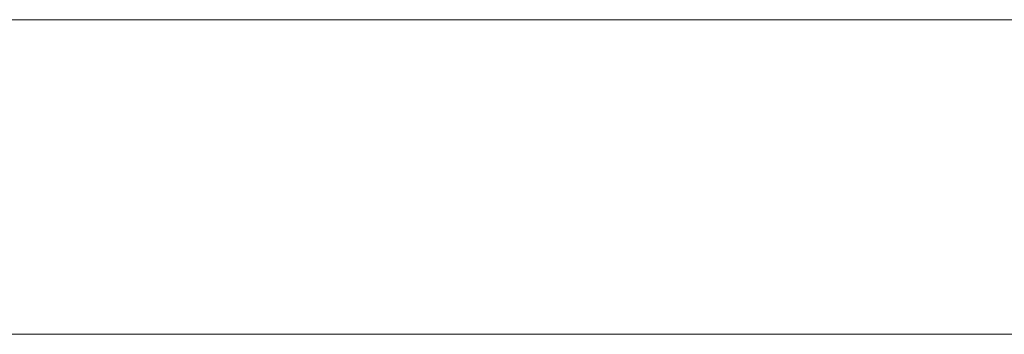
# Model space of a CAD drawing. Header units: millimetres. Extents: x -15489 to 15034, y -13406 to 13375.
# Tile 14 of 16: x -514 to 112, y -2390 to -2190. Entities that reach past the tile are written whole.
import ezdxf

# ---------------------------------------------------------------- set-up
doc = ezdxf.new("R2010")
doc.units = ezdxf.units.MM
doc.layers.add('A-WALL', color=113, linetype='Continuous', lineweight=9)

msp = doc.modelspace()

# ---------------------------------------------------------------- meshes
at = {"layer": 'A-WALL'}
mesh = msp.add_polyface(dxfattribs=at)
corners = [(-4087.87, -2190.12, 8000), (4312.13, -2190.12, 8000), (4312.13, -2190.12), (-4087.87, -2190.12)]
mesh.append_faces([[corners[k] for k in face] for face in [(0, 1, 2, 3)]])
mesh = msp.add_polyface(dxfattribs=at)
corners = [(-4087.87, -2390.12), (-4087.87, -2190.12), (4312.13, -2190.12), (4312.13, -2390.12)]
mesh.append_faces([[corners[k] for k in face] for face in [(0, 1, 2, 3)]])
mesh = msp.add_polyface(dxfattribs=at)
corners = [(4312.13, -2390.12, 8000), (4312.13, -2190.12, 8000), (-4087.87, -2190.12, 8000), (-4087.87, -2390.12, 8000)]
mesh.append_faces([[corners[k] for k in face] for face in [(0, 1, 2, 3)]])
mesh = msp.add_polyface(dxfattribs=at)
corners = [(4312.13, -2390.12), (4312.13, -2390.12, 8000), (-4087.87, -2390.12, 8000), (-4087.87, -2390.12)]
mesh.append_faces([[corners[k] for k in face] for face in [(0, 1, 2, 3)]])

doc.saveas('drawing.dxf')
